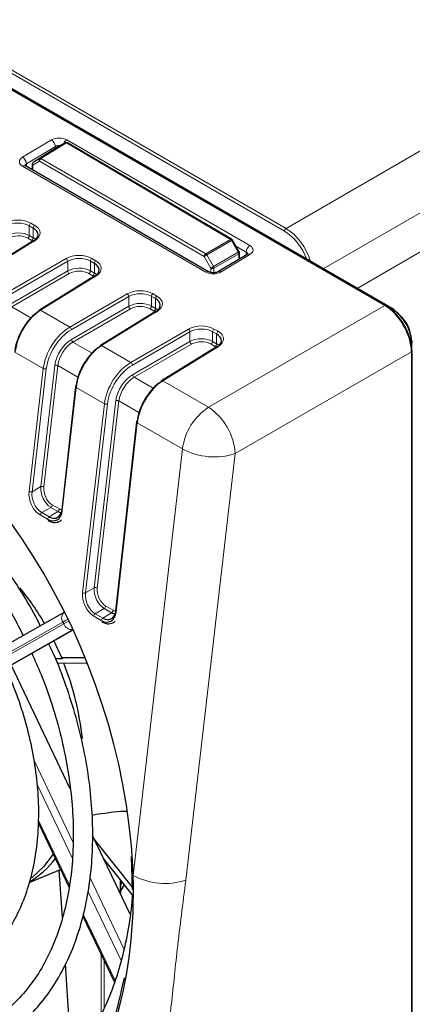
# Paper-space layout 'Blatt2' of a CAD drawing. Header units: millimetres. Extents: x 5 to 418, y 2 to 292.
# Tile 43 of 58: x 136 to 148, y 191 to 221. Entities that reach past the tile are written whole.
import ezdxf

# ---------------------------------------------------------------- set-up
doc = ezdxf.new("R2010")
doc.units = ezdxf.units.MM

psp = doc.layouts.new('Blatt2')

# ---------------------------------------------------------------- linework, layer by layer
at = {"color": 7, "linetype": 'Continuous', "lineweight": 18}
for p, q in [((95.18, 242.715), (143.875, 214.604)), ((143.875, 214.604), (171.359, 230.471)), ((172.184, 229.042), (145.021, 213.361)), ((146.068, 212.757), (171.677, 227.541)), ((143.828, 214.523), (125.437, 225.14)), ((146.923, 212.23), (125.003, 224.884)), ((135.747, 216.8), (136.638, 217.333)), ((136.758, 217.132), (135.867, 216.599)), ((136.28, 216.761), (137.065, 217.247)), ((137.099, 217.244), (136.314, 216.758)), ((136.758, 217.065), (136.758, 217.132)), ((137.065, 217.247), (136.859, 217.128)), ((142.163, 214.267), (137.099, 217.244)), ((137.109, 217.337), (142.762, 214.074)), ((141.399, 213.26), (135.747, 216.523)), ((135.867, 216.599), (135.87, 216.511)), ((136.268, 216.677), (136.059, 216.557)), ((136.059, 216.557), (136.059, 216.401)), ((136.072, 216.641), (136.28, 216.761)), ((141.35, 213.742), (136.268, 216.677)), ((136.314, 216.758), (141.396, 213.823)), ((135.955, 214.687), (135.955, 214.386)), ((136.076, 214.617), (135.955, 214.687)), ((136.001, 214.768), (136.123, 214.698)), ((135.955, 214.386), (136.076, 214.315)), ((136.076, 214.315), (136.076, 214.617)), ((136.13, 214.231), (134.415, 213.17)), ((136.03, 214.234), (135.908, 214.305)), ((141.396, 213.823), (142.163, 214.267)), ((142.196, 214.231), (141.429, 213.788)), ((142.403, 213.87), (142.196, 214.231)), ((141.429, 213.788), (141.637, 213.427)), ((141.637, 213.427), (142.403, 213.87)), ((142.417, 213.823), (141.651, 213.381)), ((142.762, 213.797), (141.871, 213.264)), ((142.647, 213.874), (142.33, 214.056)), ((142.417, 213.649), (142.417, 213.823)), ((142.644, 213.785), (142.647, 213.874)), ((135.316, 212.65), (137.092, 213.676)), ((137.139, 213.594), (135.363, 212.568)), ((137.139, 213.295), (137.139, 213.594)), ((137.84, 213.599), (137.84, 213.297)), ((137.962, 213.528), (137.84, 213.599)), ((137.886, 213.68), (138.008, 213.609)), ((137.962, 213.227), (137.962, 213.528)), ((141.558, 213.382), (141.35, 213.742)), ((135.37, 212.272), (137.139, 213.295)), ((137.186, 213.213), (135.417, 212.191)), ((137.916, 213.146), (137.794, 213.216)), ((137.84, 213.297), (137.962, 213.227)), ((141.558, 213.244), (141.558, 213.382)), ((141.651, 213.381), (141.651, 213.238)), ((138.015, 213.143), (136.3, 212.082)), ((137.202, 211.561), (138.978, 212.587)), ((139.772, 212.591), (139.894, 212.521)), ((139.025, 212.505), (137.249, 211.479)), ((139.025, 212.206), (139.025, 212.505)), ((139.726, 212.51), (139.726, 212.209)), ((139.848, 212.44), (139.726, 212.51)), ((139.848, 212.138), (139.848, 212.44)), ((135.417, 212.191), (136.005, 211.851)), ((136.3, 212.082), (137.202, 211.561)), ((137.255, 211.184), (139.025, 212.206)), ((139.072, 212.124), (137.302, 211.102)), ((139.901, 212.054), (138.186, 210.993)), ((139.801, 212.057), (139.679, 212.128)), ((139.726, 212.209), (139.848, 212.138)), ((141.483, 209.089), (146.923, 212.23)), ((147.164, 212.101), (146.97, 212.212)), ((147.138, 212.086), (147.164, 212.101)), ((139.087, 210.473), (140.863, 211.499)), ((140.91, 211.417), (139.134, 210.391)), ((140.91, 211.118), (140.91, 211.417)), ((141.611, 211.421), (141.611, 211.12)), ((141.733, 211.351), (141.611, 211.421)), ((141.658, 211.503), (141.78, 211.432)), ((141.733, 211.05), (141.733, 211.351)), ((137.302, 211.102), (137.89, 210.763)), ((139.141, 210.095), (140.91, 211.118)), ((140.958, 211.036), (139.188, 210.014)), ((141.687, 210.969), (141.565, 211.039)), ((141.611, 211.12), (141.733, 211.05)), ((147.73, 211.06), (147.756, 211.075)), ((147.756, 210.851), (147.756, 211.075)), ((136.386, 210.286), (135.511, 210.791)), ((138.186, 210.993), (139.087, 210.473)), ((141.787, 210.966), (140.071, 209.904)), ((147.748, 210.801), (142.308, 207.661)), ((147.748, 103.496), (147.748, 210.801)), ((135.947, 206.495), (136.386, 210.286)), ((136.479, 210.277), (136.04, 206.487)), ((136.309, 206.642), (136.742, 210.382)), ((136.835, 210.374), (136.402, 206.634)), ((137.452, 210.018), (136.835, 210.374)), ((139.188, 210.014), (139.776, 209.674)), ((140.071, 209.904), (141.483, 209.089)), ((137.397, 209.702), (136.973, 205.903)), ((138.272, 209.197), (137.397, 209.702)), ((137.959, 203.522), (138.628, 209.294)), ((138.721, 209.286), (138.052, 203.514)), ((139.338, 208.929), (138.721, 209.286)), ((137.598, 203.376), (138.272, 209.197)), ((138.365, 209.189), (137.691, 203.367)), ((139.282, 208.614), (138.631, 202.779)), ((140.681, 207.806), (139.282, 208.614)), ((139.157, 194.654), (140.681, 207.806)), ((142.308, 207.661), (140.784, 194.508)), ((136.04, 206.487), (136.309, 206.642)), ((136.618, 206.004), (136.336, 205.842)), ((136.563, 205.711), (136.835, 205.879)), ((136.835, 205.879), (136.618, 206.004)), ((136.664, 206.078), (136.881, 205.953)), ((136.517, 205.638), (136.29, 205.768)), ((136.336, 205.842), (136.563, 205.711)), ((137.691, 203.367), (137.959, 203.522)), ((138.269, 202.885), (137.987, 202.722)), ((138.494, 202.755), (138.269, 202.885)), ((138.315, 202.958), (138.539, 202.828)), ((138.175, 202.513), (137.941, 202.649)), ((137.987, 202.722), (138.221, 202.587)), ((138.221, 202.587), (138.494, 202.755)), ((136.989, 202.468), (131.391, 199.29)), ((131.419, 199.23), (137.017, 202.408)), ((137.3, 202.234), (131.721, 199.068)), ((131.768, 199.087), (137.303, 202.229)), ((137.017, 202.408), (136.989, 202.468)), ((136.103, 198.193), (137.3, 195.687)), ((137.285, 195.173), (136.196, 197.452)), ((136.243, 196.345), (137.196, 194.349)), ((137.829, 194.58), (138.874, 192.394)), ((138.762, 194.467), (138.766, 194.524)), ((138.762, 194.092), (138.762, 194.467)), ((138.789, 192.026), (137.765, 194.169)), ((137.62, 193.462), (138.599, 191.414)), ((138.172, 190.376), (138.172, 192.213)), ((138.266, 192.016), (138.266, 190.578))]:
    psp.add_line(p, q, dxfattribs=at)
at = {"color": 7, "linetype": 'Continuous', "lineweight": 25}
for p, q in [((146.957, 212.234), (125.023, 224.896)), ((147.198, 212.105), (125.031, 224.901)), ((136.859, 217.128), (136.072, 216.641)), ((136.86, 217.128), (136.859, 217.128)), ((137.066, 217.247), (136.86, 217.128)), ((137.066, 217.247), (137.065, 217.247)), ((142.198, 214.27), (137.134, 217.247)), ((141.485, 213.269), (135.833, 216.532)), ((136.04, 216.584), (136.04, 216.412)), ((136.095, 214.234), (134.38, 213.173)), ((142.429, 213.884), (142.222, 214.246)), ((142.679, 213.805), (141.787, 213.273)), ((142.437, 213.661), (142.437, 213.851)), ((137.981, 213.145), (136.266, 212.084)), ((139.867, 212.057), (138.152, 210.996)), ((141.752, 210.968), (140.037, 209.907)), ((147.768, 103.524), (147.768, 210.829)), ((137.377, 209.729), (136.953, 205.93)), ((139.263, 208.641), (138.612, 202.806)), ((137.04, 202.775), (131.446, 199.6)), ((131.784, 199.095), (137.303, 202.228)), ((136.711, 201.892), (136.964, 201.335)), ((136.964, 201.335), (136.762, 201.333)), ((136.96, 201.358), (137.67, 201.371)), ((137.672, 201.366), (136.96, 201.358)), ((137.218, 197.323), (135.392, 201.143)), ((137.739, 201.2), (136.819, 201.189)), ((136.237, 196.263), (137.183, 194.283)), ((139.063, 193.461), (137.904, 195.887)), ((139.138, 194.291), (137.966, 195.757)), ((139.141, 194.215), (139.105, 195.24)), ((139.133, 194.064), (138.243, 195.177)), ((135.949, 194.43), (136.92, 194.833)), ((136.974, 193.354), (136.878, 194.815)), ((138.781, 194.051), (138.781, 194.495)), ((138.781, 194.374), (138.828, 194.446)), ((138.889, 194.37), (138.781, 194.194)), ((137.605, 193.4), (138.581, 191.357)), ((137.201, 189.906), (137.068, 191.923))]:
    psp.add_line(p, q, dxfattribs=at)
at = {"color": 7, "linetype": 'Continuous', "lineweight": 25, "flags": 128}
for points in [[(135.833, 216.532), (135.831, 216.533), (135.83, 216.534)], [(136.692, 195.31), (136.397, 194.92), (136.034, 194.574)]]:
    psp.add_lwpolyline(points, dxfattribs=at)
at = {"color": 7, "linetype": 'Continuous', "lineweight": 18, "flags": 128}
for points in [[(141.429, 213.788), (141.419, 213.782), (141.408, 213.776), (141.397, 213.77), (141.386, 213.763), (141.375, 213.757), (141.366, 213.752), (141.357, 213.747), (141.35, 213.742)], [(141.637, 213.427), (141.627, 213.422), (141.617, 213.416), (141.606, 213.409), (141.594, 213.403), (141.584, 213.397), (141.574, 213.391), (141.565, 213.386), (141.558, 213.382)], [(137.151, 202.557), (137.068, 202.512), (136.989, 202.468)], [(137.017, 202.408), (137.096, 202.452), (137.182, 202.498)], [(138.308, 195.095), (138.298, 195.083), (138.292, 195.074)]]:
    psp.add_lwpolyline(points, dxfattribs=at)
at = {"color": 7, "linetype": 'Continuous', "lineweight": 18}
for centre, radius, start, end in [((136.498, 217.113), 0.261, 4.2789, 57.492), ((137.251, 217.123), 0.257, 123.3447, 158.882), ((137.079, 217.215), 0.0344, 55.3039, 114.1738), ((137.119, 217.216), 0.0338, 64.8383, 126.7943), ((135.607, 216.58), 0.261, 4.2789, 57.492), ((135.799, 216.453), 0.0867, 68.8603, 126.3191), ((136.072, 216.586), 0.032, 184.1293, 247.1908), ((136.11, 216.592), 0.0619, 127.9363, 214.9761), ((136.318, 216.712), 0.0619, 127.9363, 214.9761), ((136.37, 216.672), 0.103, 123.2285, 177.3387), ((136.294, 216.73), 0.0344, 55.3039, 114.1738), ((136.057, 214.682), 0.103, 123.2422, 177.3468), ((136.179, 214.612), 0.103, 123.2422, 177.3468), ((135.852, 214.391), 0.103, 303.2422, 357.3468), ((143.931, 214.518), 0.103, 123.2297, 177.3477), ((135.974, 214.32), 0.103, 303.2422, 357.3468), ((136.11, 214.205), 0.0325, 53.4824, 117.3347), ((142.184, 214.24), 0.0338, 64.8383, 126.7943), ((142.11, 214.183), 0.099, 28.856, 57.1252), ((142.981, 212.865), 1.576, 118.7846, 119.8583), ((142.904, 213.859), 0.257, 123.2906, 176.7209), ((141.452, 213.738), 0.103, 123.2285, 177.3387), ((141.342, 213.74), 0.099, 28.856, 57.1252), ((143.187, 212.503), 1.576, 118.7846, 119.8583), ((142.318, 213.818), 0.099, 2.8712, 31.1537), ((142.404, 213.854), 0.0334, 292.7039, 354.6426), ((142.714, 213.734), 0.0792, 52.4288, 116.3159), ((137.034, 213.587), 0.106, 3.5432, 56.4801), ((137.943, 213.594), 0.103, 123.2422, 177.3468), ((138.065, 213.523), 0.103, 123.2422, 177.3468), ((137.245, 213.301), 0.106, 183.5432, 236.4801), ((137.738, 213.302), 0.103, 303.2422, 357.3468), ((137.859, 213.232), 0.103, 303.2422, 357.3468), ((141.45, 213.193), 0.084, 66.3589, 127.1853), ((141.605, 213.473), 0.103, 242.6565, 296.7662), ((141.552, 213.376), 0.099, 2.8712, 31.1537), ((141.822, 213.202), 0.0794, 52.4743, 115.8888), ((137.996, 213.117), 0.0325, 53.4824, 117.3347), ((138.919, 212.499), 0.106, 3.5432, 56.4801), ((139.828, 212.505), 0.103, 123.2422, 177.3468), ((139.95, 212.435), 0.103, 123.2422, 177.3468), ((136.281, 212.055), 0.0325, 53.4824, 117.3347), ((139.13, 212.213), 0.106, 183.5432, 236.4801), ((139.623, 212.214), 0.103, 303.2422, 357.3468), ((139.745, 212.143), 0.103, 303.2422, 357.3468), ((139.882, 212.028), 0.0325, 53.4824, 117.3347), ((146.943, 212.205), 0.0324, 64.3372, 128.3331), ((147.184, 212.075), 0.0324, 64.3372, 128.3331), ((137.143, 211.473), 0.106, 3.5432, 56.4801), ((140.805, 211.41), 0.106, 3.5432, 56.4801), ((141.714, 211.417), 0.103, 123.2422, 177.3468), ((141.836, 211.346), 0.103, 123.2422, 177.3468), ((137.361, 211.19), 0.106, 183.5432, 236.4801), ((141.016, 211.124), 0.106, 183.5432, 236.4801), ((141.509, 211.125), 0.103, 303.2422, 357.3468), ((141.631, 211.055), 0.103, 303.2422, 357.3468), ((147.744, 211.105), 0.0324, 291.6583, 355.6617), ((138.167, 210.967), 0.0325, 53.4824, 117.3347), ((141.767, 210.939), 0.0325, 53.4824, 117.3347), ((147.736, 210.832), 0.0324, 291.662, 355.6627), ((139.029, 210.384), 0.106, 3.5432, 56.4801), ((136.442, 210.389), 0.118, 241.5664, 288.2185), ((136.779, 210.27), 0.118, 61.5664, 108.2185), ((139.246, 210.102), 0.106, 183.5432, 236.4801), ((140.052, 209.878), 0.0325, 53.4824, 117.3347), ((137.408, 209.731), 0.0307, 183.4448, 248.9082), ((138.665, 209.182), 0.118, 61.5664, 108.2185), ((138.328, 209.301), 0.118, 241.5664, 288.2185), ((142.492, 207.566), 1.827, 123.525, 172.4415), ((140.46, 207.547), 1.851, 3.5413, 56.4629), ((139.293, 208.642), 0.0307, 183.4448, 248.9082), ((141.663, 209.621), 2.063, 241.565, 288.2091), ((136.003, 206.599), 0.118, 241.5664, 288.2185), ((136.346, 206.53), 0.118, 61.5664, 108.2185), ((136.561, 206.092), 0.104, 303.5123, 352.4427), ((136.777, 205.966), 0.104, 303.5123, 352.4427), ((136.394, 205.755), 0.104, 123.5123, 172.4427), ((136.62, 205.624), 0.104, 123.5123, 172.4427), ((137.996, 203.41), 0.118, 61.5664, 108.2185), ((137.654, 203.479), 0.118, 241.5664, 288.2185), ((138.211, 202.972), 0.104, 303.5123, 352.4427), ((137.184, 202.593), 0.232, 127.2474, 212.5592), ((138.044, 202.635), 0.104, 123.5123, 172.4427), ((138.279, 202.5), 0.104, 123.5123, 172.4427), ((138.436, 202.842), 0.104, 303.5123, 352.4427), ((137.264, 202.499), 0.263, 200.2804, 277.5343), ((140.139, 196.468), 2.063, 241.565, 288.2091), ((138.749, 194.497), 0.032, 292.7787, 355.8608)]:
    psp.add_arc(centre, radius, start, end, dxfattribs=at)
at = {"color": 7, "linetype": 'Continuous', "lineweight": 25}
for centre, radius, start, end in [((137.1, 217.19), 0.0667, 59.5527, 119.9749), ((136.107, 216.584), 0.0667, 121.7292, 180), ((142.164, 214.213), 0.0667, 29.7113, 59.5527), ((142.371, 213.851), 0.0667, 0, 29.7113), ((136.286, 212.058), 0.0329, 127.0519, 186.4224), ((146.937, 212.207), 0.0335, 354.3165, 54.3713), ((146.47, 211.016), 1.288, 2.6055, 57.3945), ((147.178, 212.077), 0.0335, 354.3165, 54.3713), ((146.573, 211.076), 1.185, 2.6055, 57.3945), ((147.743, 211.099), 0.0335, 5.6323, 65.6879), ((138.171, 210.969), 0.0329, 127.0519, 186.4224), ((147.735, 210.826), 0.0335, 5.6325, 65.6876), ((140.057, 209.881), 0.0329, 127.0519, 186.4224), ((137.403, 209.723), 0.0262, 106.0768, 167.0913), ((139.288, 208.635), 0.0262, 106.0768, 167.0913), ((136.984, 205.932), 0.0307, 183.4448, 248.9082), ((129.078, 198.169), 8.491, 30.09, 39.1238), ((138.642, 202.807), 0.0307, 183.4448, 248.9082), ((128.925, 197.971), 8.713, 5.975, 21.7172), ((134.521, 196.882), 2.817, 300.7063, 322.6082)]:
    psp.add_arc(centre, radius, start, end, dxfattribs=at)
at = {"color": 7, "linetype": 'Continuous', "lineweight": 18}
for centre, major_axis, ratio, start_param, end_param in [((136.874, 217.196), (0.333, 0.005), 0.587831, 0.776152, 2.346644), ((136.876, 217.062), (0.167, 0.006), 0.618458, 1.289581, 2.335079), ((135.983, 216.663), (0.333, 0.005), 0.58748, 2.347599, 3.91809), ((135.985, 216.529), (0.167, 0), 0.597666, 2.356933, 3.154135), ((135.6, 214.529), (0.567, 0.009), 0.587473, 0.776176, 2.329519), ((135.601, 214.475), (0.5, 0.009), 0.588816, 0.774897, 2.32824), ((135.722, 214.458), (0.567, 0.009), 0.587473, 5.506018, 7.059361), ((135.601, 214.175), (0.5, 0.007), 0.586126, 0.777443, 2.330786), ((135.602, 214.122), (0.433, 0.007), 0.587473, 0.776176, 2.329519), ((143.828, 213.625), (-0.55, 0.953), 0.577557, 4.420151, 5.497716), ((143.875, 213.652), (-0.583, 1.01), 0.576386, 4.328228, 5.497716), ((142.526, 213.933), (0.334, 0.005), 0.587108, 5.488255, 7.058746), ((137.486, 213.44), (0.567, 0.009), 0.587473, 0.776176, 2.329519), ((142.528, 213.798), (0.167, 0.011), 0.595357, 6.213133, 7.029934), ((137.487, 213.386), (0.5, 0.009), 0.588816, 0.774897, 2.32824), ((137.608, 213.37), (0.567, 0.009), 0.587473, 5.506018, 7.059361), ((137.487, 213.087), (0.5, 0.007), 0.586126, 0.777443, 2.330786), ((137.487, 213.033), (0.433, 0.007), 0.587473, 0.776176, 2.329519), ((141.635, 213.401), (0.333, 0.005), 0.587472, 3.918085, 5.488576), ((139.371, 212.352), (0.567, 0.009), 0.587473, 0.776176, 2.329519), ((139.372, 212.298), (0.5, 0.009), 0.588816, 0.774897, 2.32824), ((139.372, 211.998), (0.5, 0.007), 0.586126, 0.777443, 2.330786), ((139.493, 212.281), (0.567, 0.009), 0.587473, 5.506018, 7.059361), ((139.373, 211.944), (0.433, 0.007), 0.587473, 0.776176, 2.329519), ((137.217, 210.617), (0.598, 1.002), 0.586803, 0.811623, 2.22499), ((137.263, 210.589), (0.565, 0.944), 0.587369, 0.812156, 2.225524), ((141.257, 211.263), (0.567, 0.009), 0.587473, 0.776176, 2.329519), ((141.258, 211.209), (0.5, 0.009), 0.588816, 0.774897, 2.32824), ((141.379, 211.193), (0.567, 0.009), 0.587473, 5.506018, 7.059361), ((137.265, 210.59), (0.376, 0.629), 0.587369, 0.812156, 2.225524), ((137.311, 210.563), (0.343, 0.572), 0.588357, 0.813094, 2.226462), ((141.258, 210.91), (0.5, 0.007), 0.586126, 0.777443, 2.330786), ((141.259, 210.856), (0.433, 0.007), 0.587473, 0.776176, 2.329519), ((139.102, 209.528), (0.598, 1.002), 0.586803, 0.811623, 2.22499), ((139.149, 209.501), (0.565, 0.944), 0.587369, 0.812156, 2.225524), ((139.15, 209.502), (0.376, 0.629), 0.587369, 0.812156, 2.225524), ((139.197, 209.474), (0.343, 0.572), 0.588357, 0.813094, 2.226462), ((136.348, 206.264), (-0.211, 0.53), 0.652481, 0.880233, 2.450725), ((136.395, 206.283), (-0.175, 0.472), 0.663541, 0.897771, 2.468263), ((136.662, 206.438), (-0.196, 0.462), 0.640933, 0.863979, 2.434471), ((136.708, 206.457), (-0.161, 0.405), 0.652481, 0.880233, 2.450725), ((136.923, 206.333), (-0.162, 0.406), 0.648949, 2.452196, 2.730228), ((138.312, 203.318), (-0.196, 0.462), 0.640933, 0.863979, 2.434471), ((138.359, 203.337), (-0.161, 0.405), 0.652481, 0.880233, 2.450725), ((137.998, 203.144), (-0.211, 0.53), 0.652481, 0.880233, 2.450725), ((138.045, 203.164), (-0.175, 0.472), 0.663541, 0.897771, 2.468263), ((138.582, 203.209), (-0.162, 0.406), 0.648949, 2.452196, 2.730228), ((129.494, 197.949), (-5.084, 12.639), 0.65101, 4.201286, 4.222886)]:
    psp.add_ellipse(centre, major_axis=major_axis, ratio=ratio, start_param=start_param, end_param=end_param, dxfattribs=at)
at = {"color": 7, "linetype": 'Continuous', "lineweight": 25}
for centre, major_axis, ratio, start_param, end_param in [((135.723, 214.404), (0.5, 0.009), 0.588816, 5.504739, 7.058082), ((135.723, 214.105), (0.5, 0.007), 0.586126, 0.528925, 0.777443), ((137.609, 213.316), (0.5, 0.009), 0.588816, 5.504739, 7.058082), ((137.609, 213.017), (0.5, 0.007), 0.586126, 0.528925, 0.777443), ((139.494, 212.227), (0.5, 0.009), 0.588816, 5.504739, 7.058082), ((136.267, 211.164), (0.536, 0.961), 0.567218, 0.794692, 2.20806), ((136.315, 211.138), (0.569, 1.019), 0.567804, 0.795158, 2.208525), ((139.494, 211.928), (0.5, 0.007), 0.586126, 0.528925, 0.777443), ((146.923, 211.278), (-0.583, 1.01), 0.576371, 3.927229, 5.49771), ((146.971, 211.305), (-0.55, 0.953), 0.577564, 3.927231, 5.497712), ((141.38, 211.139), (0.5, 0.009), 0.588816, 5.504739, 7.058082), ((141.38, 210.839), (0.5, 0.007), 0.586126, 0.528925, 0.777443), ((138.152, 210.076), (0.536, 0.961), 0.567218, 0.794692, 2.20806), ((138.2, 210.049), (0.569, 1.019), 0.567804, 0.795158, 2.208525), ((130.086, 198.273), (-5.017, 12.472), 0.65101, 0.077873, 3.215651), ((129.494, 197.949), (-5.084, 12.639), 0.65101, 4.222886, 5.739269), ((140.038, 208.987), (0.536, 0.961), 0.567218, 0.794692, 2.20806), ((140.086, 208.961), (0.569, 1.019), 0.567804, 0.795158, 2.208525), ((136.572, 206.135), (-0.212, 0.531), 0.648949, 2.452196, 4.022688), ((136.619, 206.154), (-0.175, 0.474), 0.656308, 2.471353, 4.041844), ((136.877, 206.314), (-0.199, 0.462), 0.640983, 2.433964, 2.739422), ((138.23, 203.01), (-0.212, 0.531), 0.648949, 2.452196, 4.022688), ((138.277, 203.03), (-0.175, 0.474), 0.656308, 2.471353, 4.041844), ((138.535, 203.189), (-0.199, 0.462), 0.640983, 2.433964, 2.739422), ((133.02, 199.71), (0.024, 6.277), 0.649735, 4.976639, 4.980441), ((129.494, 197.949), (-5.084, 12.639), 0.65101, 3.83229, 4.201286)]:
    psp.add_ellipse(centre, major_axis=major_axis, ratio=ratio, start_param=start_param, end_param=end_param, dxfattribs=at)
for points, knots in [([(135.833, 216.532), (135.825, 216.537), (135.813, 216.546), (135.814, 216.545), (135.814, 216.545)], [0, 0, 0, 0, 0.593656, 1, 1, 1, 1]), ([(142.7, 213.82), (142.7, 213.821), (142.701, 213.826), (142.695, 213.816), (142.683, 213.808), (142.679, 213.805)], [0, 0, 0, 0, 0.0933509, 0.6926656, 1, 1, 1, 1]), ([(141.787, 213.273), (141.776, 213.267), (141.754, 213.255), (141.699, 213.241), (141.635, 213.235), (141.57, 213.24), (141.516, 213.253), (141.495, 213.264), (141.485, 213.269)], [0, 0, 0, 0, 0.155842, 0.320249, 0.499357, 0.686668, 0.853525, 1, 1, 1, 1]), ([(136.293, 202.351), (136.285, 202.368), (136.131, 202.696), (135.775, 203.303), (135.227, 204.155), (134.623, 204.947), (133.979, 205.676), (133.299, 206.332), (132.59, 206.909), (131.858, 207.401), (131.112, 207.801), (130.359, 208.106), (129.608, 208.312), (128.866, 208.416), (128.143, 208.416), (127.446, 208.316), (126.787, 208.106), (126.341, 207.915), (126.13, 207.768), (126.11, 207.754)], [0, 0, 0, 0, 0.00359, 0.069749, 0.135925, 0.202126, 0.268358, 0.334625, 0.400927, 0.467255, 0.533579, 0.599855, 0.666016, 0.731981, 0.797673, 0.863048, 0.928132, 0.993033, 1, 1, 1, 1]), ([(126.371, 207.207), (126.402, 207.23), (126.609, 207.377), (127.037, 207.56), (127.65, 207.746), (128.301, 207.824), (128.977, 207.803), (129.671, 207.682), (130.375, 207.463), (131.081, 207.147), (131.782, 206.74), (132.47, 206.244), (133.138, 205.665), (133.778, 205.01), (134.384, 204.284), (134.946, 203.496), (135.412, 202.75), (135.664, 202.253), (135.766, 202.052)], [0, 0, 0, 0, 0.0121516, 0.0802476, 0.1486203, 0.2169575, 0.2850016, 0.3526614, 0.4199715, 0.4870258, 0.553923, 0.6207403, 0.6875296, 0.754315, 0.8211138, 0.8879332, 0.9547733, 1, 1, 1, 1]), ([(136.53, 205.599), (136.564, 205.582), (136.651, 205.539), (136.797, 205.535), (136.911, 205.57), (136.947, 205.62), (136.949, 205.623)], [0, 0, 0, 0, 0.234344, 0.593789, 0.976248, 1, 1, 1, 1]), ([(138.188, 202.475), (138.223, 202.458), (138.31, 202.415), (138.455, 202.411), (138.569, 202.446), (138.605, 202.495), (138.607, 202.498)], [0, 0, 0, 0, 0.234344, 0.593789, 0.976248, 1, 1, 1, 1]), ([(134.829, 189.51), (134.835, 189.512), (135.051, 189.605), (135.438, 189.877), (135.977, 190.327), (136.456, 190.876), (136.874, 191.502), (137.227, 192.205), (137.511, 192.976), (137.723, 193.807), (137.86, 194.689), (137.921, 195.613), (137.906, 196.569), (137.814, 197.547), (137.647, 198.536), (137.408, 199.528), (137.095, 200.508), (136.808, 201.27), (136.606, 201.691), (136.552, 201.802)], [0, 0, 0, 0, 0.00177, 0.065819, 0.129913, 0.1942, 0.258762, 0.323603, 0.388676, 0.453911, 0.519242, 0.584616, 0.649996, 0.715364, 0.780715, 0.846049, 0.911371, 0.976688, 1, 1, 1, 1]), ([(136.029, 201.505), (136.128, 201.287), (136.364, 200.766), (136.665, 199.91), (136.938, 198.955), (137.138, 197.996), (137.267, 197.046), (137.322, 196.115), (137.303, 195.213), (137.21, 194.35), (137.045, 193.536), (136.811, 192.78), (136.51, 192.09), (136.146, 191.472), (135.724, 190.932), (135.244, 190.483), (134.855, 190.191), (134.615, 190.081), (134.567, 190.059)], [0, 0, 0, 0, 0.047745, 0.114528, 0.181301, 0.248052, 0.314775, 0.381461, 0.448109, 0.514721, 0.581308, 0.647891, 0.714508, 0.781225, 0.848136, 0.915353, 0.982965, 1, 1, 1, 1]), ([(133.825, 191.611), (133.826, 191.611), (134.014, 191.687), (134.35, 191.926), (134.821, 192.331), (135.23, 192.832), (135.577, 193.409), (135.856, 194.059), (136.065, 194.773), (136.198, 195.54), (136.256, 196.351), (136.237, 197.193), (136.142, 198.055), (135.972, 198.926), (135.727, 199.792), (135.476, 200.504), (135.285, 200.912), (135.222, 201.047)], [0, 0, 0, 0, 0.000252, 0.073012, 0.145814, 0.218927, 0.292492, 0.366504, 0.440858, 0.515424, 0.590091, 0.664781, 0.739453, 0.814098, 0.888719, 0.963328, 1, 1, 1, 1]), ([(137.894, 196.516), (138.249, 196.573), (138.633, 196.635), (138.939, 196.633), (138.961, 196.633)], [0, 0, 0, 0, 0.925951, 1, 1, 1, 1]), ([(139.133, 194.064), (139.132, 194.032), (139.114, 193.664), (139.012, 192.999), (138.822, 192.082), (138.555, 191.226), (138.222, 190.435), (137.824, 189.715), (137.366, 189.072), (136.85, 188.514), (136.296, 188.044), (135.892, 187.81), (135.696, 187.696)], [0, 0, 0, 0, 0.01065, 0.120965, 0.23126, 0.341555, 0.451895, 0.562348, 0.673008, 0.783983, 0.895376, 1, 1, 1, 1]), ([(130.21, 185.431), (130.289, 185.407), (130.685, 185.287), (131.601, 185.094), (132.941, 185.045), (134.388, 185.353), (135.711, 186.016), (136.857, 187.006), (137.805, 188.321), (138.511, 189.816), (138.771, 190.968), (138.89, 191.497)], [0, 0, 0, 0, 0.019463, 0.097406, 0.226517, 0.359364, 0.488466, 0.621232, 0.751776, 0.88604, 1, 1, 1, 1])]:
    psp.add_open_spline(points, degree=3, knots=knots, dxfattribs=at)
at = {"color": 7, "linetype": 'Continuous', "lineweight": 18}
psp.add_open_spline([(140.784, 194.508), (140.693, 193.794), (140.523, 192.467), (140.378, 191.03), (140.295, 190.295), (140.281, 190.17)], degree=3, knots=[0, 0, 0, 0, 0.491344, 0.913556, 1, 1, 1, 1], dxfattribs=at)

doc.saveas('drawing.dxf')
